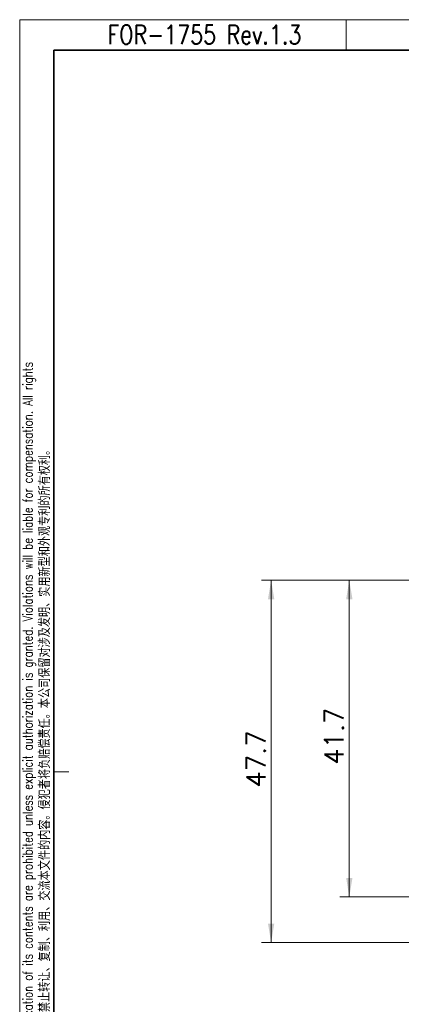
# Model space of a CAD drawing. Header units: millimetres. Extents: x 6 to 292, y 26 to 225.
# Tile 2 of 26: x 6 to 56, y 95 to 225. Entities that reach past the tile are written whole.
import ezdxf
from ezdxf.enums import TextEntityAlignment as Align

# ---------------------------------------------------------------- set-up
doc = ezdxf.new("R2010")
doc.units = ezdxf.units.MM
for name, color, linetype in [('TEXT', 7, 'Continuous'), ('图框', 7, 'Continuous'), ('细实线', 7, 'Continuous'), ('轮廓线', 7, 'Continuous')]:
    doc.layers.add(name, color=color, linetype=linetype)
doc.layers.add('尺寸层', color=5, linetype='Continuous', lineweight=13)
doc.styles.add('SEACAD_romans_shx', font='romans.shx', dxfattribs={"width": 0.8})
doc.styles.add('SEACAD_Solid_Edge_ANSI', font='seans.ttf', dxfattribs={"width": 0.8})
doc.dimstyles.new('DEGSON', dxfattribs={"dimtxt": 2.5, "dimasz": 2.5, "dimexe": 1.25, "dimexo": 0.75, "dimgap": 0.75, "dimtad": 1, "dimdsep": 46, "dimtxsty": 'SEACAD_romans_shx', "dimblk1": '_SE_FILLED', "dimblk2": '_SE_FILLED', "dimsah": 1, "dimcen": 1.25, "dimadec": 1, "dimazin": 0, "dimtfac": 0.7, "dimtdec": 3, "dimtmove": 0, "dimatfit": 3, "dimfxl": 1, "dimtolj": 1, "dimarcsym": 0})

# ---------------------------------------------------------------- blocks, each defined once
blk = doc.blocks.new('DMBLK7')
at = {"layer": '尺寸层', "transparency": 16777216}
for points in [[(38.19, 148.38), (39.02, 148.38), (38.6, 150.88)], [(38.19, 105.68), (38.6, 103.18), (39.02, 105.68)]]:
    blk.add_hatch(color=256, dxfattribs=at).paths.add_polyline_path(points)
for p, q in [((95.95, 150.88), (37.35, 150.88)), ((38.6, 103.18), (38.6, 150.88)), ((58.84, 103.18), (37.35, 103.18))]:
    blk.add_line(p, q, dxfattribs=at)
at = {"layer": '尺寸层', "transparency": 16777216, "style": 'SEACAD_romans_shx'}
blk.add_text('47.7', height=2.5, rotation=90, dxfattribs=at).set_placement((35.35, 123.6), align=Align.TOP_LEFT)
blk = doc.blocks.new('_SE_FILLED')
at = {"color": 0}
blk.add_line((0, 0), (-1, 0), dxfattribs=at)
blk.add_solid([(0, 0), (-1, -0.1665), (-1, 0.1665), (0, 0)], dxfattribs=at)
blk = doc.blocks.new('DMBLK8')
at = {"layer": '尺寸层', "transparency": 16777216}
for points in [[(48.48, 148.38), (49.31, 148.38), (48.89, 150.88)], [(48.48, 111.68), (48.89, 109.18), (49.31, 111.68)]]:
    blk.add_hatch(color=256, dxfattribs=at).paths.add_polyline_path(points)
for p, q in [((95.95, 150.88), (47.64, 150.88)), ((48.89, 150.88), (48.89, 109.18)), ((65.95, 109.18), (47.64, 109.18))]:
    blk.add_line(p, q, dxfattribs=at)
at = {"layer": '尺寸层', "transparency": 16777216, "style": 'SEACAD_romans_shx'}
blk.add_text('41.7', height=2.5, rotation=90, dxfattribs=at).set_placement((45.64, 126.6), align=Align.TOP_LEFT)
blk = doc.blocks.new('A4-drawing_frame')
at = {"layer": '细实线', "color": 7, "linetype": 'Continuous', "lineweight": 13}
for p, q in [((-286.5, 199), (0, 199)), ((-286.5, 199), (-286.5, 0)), ((-243.5, 195), (-243.5, 199)), ((-280.03, 100), (-282.03, 100))]:
    blk.add_line(p, q, dxfattribs=at)
at = {"layer": '轮廓线', "color": 7, "linetype": 'Continuous', "lineweight": 35}
for q in [(-282, 5), (-5, 195)]:
    blk.add_line((-282, 195), q, dxfattribs=at)
at = {"layer": 'TEXT', "insert": (-262.18, 195.79), "char_height": 2.5, "width": 31.3347, "attachment_point": 8, "style": 'SEACAD_romans_shx'}
blk.add_mtext('{\\fromans|b0||i0||c0|p34;\\C7;\\H2.5;\\W0.8;FOR-1755 Rev.1.3}', dxfattribs=at)
at = {"layer": 'TEXT', "insert": (-286.1, 15), "char_height": 1.3, "width": 171.2178, "attachment_point": 1, "rotation": 90, "style": 'SEACAD_Solid_Edge_ANSI'}
blk.add_mtext('{\\fromans|b0||i0||c0|p34;\\C7;\\H1.3;\\W0.752;Transfer or duplication of this document as well as the utilization or communication of its contents are prohibited unless explicit authorization is granted. Violations will be liable for compensation. All rights      \\P}{\\fromans|b0||i0||c0|p34;\\C7;\\H1.3;\\W0.752;reserved for patent, utility model or designs registrations}{\\fromans|b0||i0||c0|p34;\\C7;\\H1.3;\\W0.752;.}{\\fSolid Edge ANSI|b0||i0||c0|p34;\\C7;\\H1.3;\\W0.752;  非给予明确授权，否则禁止转让、复制、利用、交流本文件的内容。侵犯者将负赔偿责任。本公司保留对涉及发明、实用新型和外观专利的所有权利。}', dxfattribs=at)

msp = doc.modelspace()

# ---------------------------------------------------------------- block references
at = {"layer": '图框', "color": 7}
msp.add_blockref('A4-drawing_frame', (292, 25.671), dxfattribs=at)

# ---------------------------------------------------------------- dimensions: what is measured, and where the dimension line sits
at = {"layer": '尺寸层'}
for base, p1, p2, picture, middle in [((38.603, 150.877), (59.588, 103.177), (96.698, 150.877), 'DMBLK7', (38.603, 127.027)), ((48.892, 109.177), (96.698, 150.877), (66.699, 109.177), 'DMBLK8', (48.892, 130.027))]:
    dim = msp.add_linear_dim(base=base, p1=p1, p2=p2, angle=90, text='\\A1;<>', dimstyle='DEGSON', dxfattribs=at)
    dim.commit()
    dim.dimension.update_dxf_attribs({"geometry": picture, "text_midpoint": middle, "dimtype": 160})

doc.saveas('drawing.dxf')
